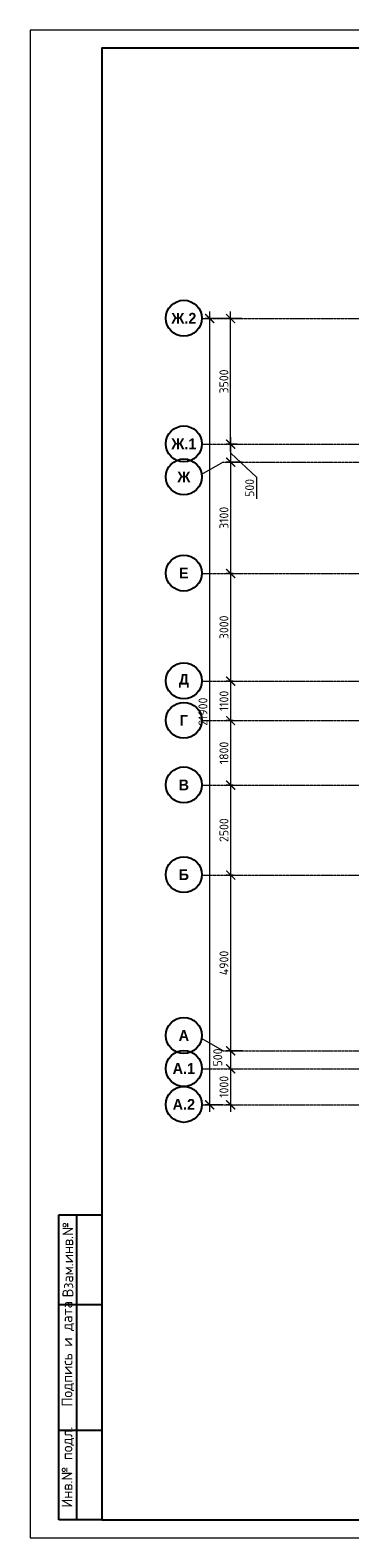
# Model space of a CAD drawing. Header units: millimetres. Extents: x -56135 to 1694203, y -446411 to -23139.
# Tile 173 of 256: x 850976 to 859884, y -140264 to -98264. Entities that reach past the tile are written whole.
import ezdxf
from ezdxf.enums import TextEntityAlignment as Align

# ---------------------------------------------------------------- set-up
doc = ezdxf.new("R2010")
doc.units = ezdxf.units.MM
doc.linetypes.add('______5', pattern=[1100, 800, -100, 100, -100])
doc.linetypes.add('осевая', pattern=[50.800000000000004, 31.75, -6.35, 6.35, -6.35])
for name, color, linetype, lineweight in [('Оси', 40, '______5', 18), ('РАЗМЕРЫ', 1, 'Continuous', 9), ('Текст', 7, 'Continuous', 25), ('ТОНКИЕ', 7, 'Continuous', 9)]:
    doc.layers.add(name, color=color, linetype=linetype, lineweight=lineweight)
doc.layers.add('ТОЛСТЫЕ_ОСНОВНЫЕ', color=6, linetype='Continuous')
doc.styles.add('Century Gothic', font='GOTHIC.TTF')
doc.styles.add('GOST-2.304_Type-B', font='GOST_Common.ttf')
doc.styles.add('style1', font='GOST_Common.ttf', dxfattribs={"height": 500})
doc.dimstyles.new('СПДС', dxfattribs={"dimscale": 100, "dimtxt": 2.5, "dimasz": 2.5, "dimexe": 1.25, "dimexo": 0, "dimtad": 1, "dimdec": 0, "dimtxsty": 'GOST-2.304_Type-B', "dimblk": 'ARCHTICK', "dimcen": 2.5, "dimdle": 2, "dimadec": 0, "dimazin": 2, "dimtfac": 0.75, "dimtdec": 0, "dimtmove": 1, "dimatfit": 3, "dimfxl": 1, "dimtolj": 1, "dimarcsym": 1})

# ---------------------------------------------------------------- blocks, each defined once
blk = doc.blocks.new('NSY101')
at = {"color": 0, "linetype": 'ByBlock', "lineweight": -2}
blk.add_circle((0, 0), 50.00000381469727, dxfattribs=at)
blk = doc.blocks.new('_ArchTick')
at = {"color": 0, "linetype": 'ByBlock', "const_width": 0.15}
blk.add_lwpolyline([(-0.5, -0.5), (0.5, 0.5)], dxfattribs=at)
blk = doc.blocks.new('*D1015')
at = {"layer": 'DEFPOINTS', "color": 0, "transparency": 16777216}
for p in [(468282.1041254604, -106495.3522067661), (468907.0186061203, -106495.3522067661), (468657.8789552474, -128395.3523090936)]:
    blk.add_point(p, dxfattribs=at)
at = {"layer": 'РАЗМЕРЫ', "color": 0, "lineweight": -2, "transparency": 16777216}
for p, q in [((468907.0186061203, -106495.3522067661), (468157.1041254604, -106495.3522067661)), ((468282.1041254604, -128595.3523090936), (468282.1041254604, -106295.3522067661)), ((468657.8789552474, -128395.3523090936), (468157.1041254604, -128395.3523090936))]:
    blk.add_line(p, q, dxfattribs=at)
at = {"layer": 'РАЗМЕРЫ', "color": 0, "lineweight": -2, "transparency": 16777216, "xscale": 250, "yscale": 250, "zscale": 250}
for p, rotation in [((468282.1041254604, -106495.3522067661), 90), ((468282.1041254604, -128395.3523090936), 270)]:
    blk.add_blockref('_ArchTick', p, dxfattribs=dict(at, rotation=rotation))
at = {"layer": 'РАЗМЕРЫ', "color": 0, "transparency": 16777216, "insert": (468094.6041254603, -117445.3522579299), "char_height": 250, "attachment_point": 5, "rotation": 90, "style": 'GOST-2.304_Type-B'}
blk.add_mtext('\\A1;21900', dxfattribs=at)
blk = doc.blocks.new('*D1016')
at = {"layer": 'DEFPOINTS', "color": 0, "transparency": 16777216}
for p in [(468830.3496261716, -127395.3523090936), (468867.6653795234, -127395.3523090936), (468889.6565454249, -128395.3523090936)]:
    blk.add_point(p, dxfattribs=at)
at = {"layer": 'РАЗМЕРЫ', "color": 0, "lineweight": -2, "transparency": 16777216}
for p, q in [((468867.6653795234, -128595.3523090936), (468867.6653795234, -127195.3523090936)), ((468830.3496261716, -127395.3523090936), (468992.6653795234, -127395.3523090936)), ((468889.6565454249, -128395.3523090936), (468742.6653795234, -128395.3523090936))]:
    blk.add_line(p, q, dxfattribs=at)
at = {"layer": 'РАЗМЕРЫ', "color": 0, "lineweight": -2, "transparency": 16777216, "xscale": 250, "yscale": 250, "zscale": 250}
for p, rotation in [((468867.6653795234, -127395.3523090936), 90), ((468867.6653795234, -128395.3523090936), 270)]:
    blk.add_blockref('_ArchTick', p, dxfattribs=dict(at, rotation=rotation))
at = {"layer": 'РАЗМЕРЫ', "color": 0, "transparency": 16777216, "insert": (468680.1653795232, -127895.3523090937), "char_height": 250, "attachment_point": 5, "rotation": 90, "style": 'GOST-2.304_Type-B'}
blk.add_mtext('\\A1;1000', dxfattribs=at)
blk = doc.blocks.new('*D1017')
at = {"layer": 'DEFPOINTS', "color": 0, "transparency": 16777216}
for p in [(468867.6653795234, -126895.3523090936), (469198.3155209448, -126895.3523090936), (468830.3496261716, -127395.3523090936)]:
    blk.add_point(p, dxfattribs=at)
at = {"layer": 'РАЗМЕРЫ', "color": 0, "lineweight": -2, "transparency": 16777216}
for p, q in [((468867.6653795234, -127595.3523090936), (468867.6653795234, -126695.3523090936)), ((469198.3155209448, -126895.3523090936), (468742.6653795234, -126895.3523090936)), ((468830.3496261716, -127395.3523090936), (468992.6653795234, -127395.3523090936))]:
    blk.add_line(p, q, dxfattribs=at)
at = {"layer": 'РАЗМЕРЫ', "color": 0, "lineweight": -2, "transparency": 16777216, "xscale": 250, "yscale": 250, "zscale": 250}
for p, rotation in [((468867.6653795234, -126895.3523090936), 90), ((468867.6653795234, -127395.3523090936), 270)]:
    blk.add_blockref('_ArchTick', p, dxfattribs=dict(at, rotation=rotation))
at = {"layer": 'РАЗМЕРЫ', "color": 0, "transparency": 16777216, "insert": (468507.8847320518, -127077.9129722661), "char_height": 250, "attachment_point": 5, "rotation": 90, "style": 'GOST-2.304_Type-B'}
blk.add_mtext('\\A1;500', dxfattribs=at)
blk = doc.blocks.new('*D1018')
at = {"layer": 'DEFPOINTS', "color": 0, "transparency": 16777216}
for p in [(468867.665379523, -121995.3523090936), (468934.1362863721, -121995.3523090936), (469198.3155209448, -126895.3523090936)]:
    blk.add_point(p, dxfattribs=at)
at = {"layer": 'РАЗМЕРЫ', "color": 0, "lineweight": -2, "transparency": 16777216}
for p, q in [((468867.665379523, -127095.3523090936), (468867.665379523, -121795.3523090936)), ((468934.1362863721, -121995.3523090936), (468742.665379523, -121995.3523090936)), ((469198.3155209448, -126895.3523090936), (468742.665379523, -126895.3523090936))]:
    blk.add_line(p, q, dxfattribs=at)
at = {"layer": 'РАЗМЕРЫ', "color": 0, "lineweight": -2, "transparency": 16777216, "xscale": 250, "yscale": 250, "zscale": 250}
for p, rotation in [((468867.665379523, -121995.3523090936), 90), ((468867.665379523, -126895.3523090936), 270)]:
    blk.add_blockref('_ArchTick', p, dxfattribs=dict(at, rotation=rotation))
at = {"layer": 'РАЗМЕРЫ', "color": 0, "transparency": 16777216, "insert": (468680.1653795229, -124445.3523090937), "char_height": 250, "attachment_point": 5, "rotation": 90, "style": 'GOST-2.304_Type-B'}
blk.add_mtext('\\A1;4900', dxfattribs=at)
blk = doc.blocks.new('*D1019')
at = {"layer": 'DEFPOINTS', "color": 0, "transparency": 16777216}
for p in [(468867.6653795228, -119495.3523090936), (468934.1362863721, -119495.3523090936), (468934.1362863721, -121995.3523090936)]:
    blk.add_point(p, dxfattribs=at)
at = {"layer": 'РАЗМЕРЫ', "color": 0, "lineweight": -2, "transparency": 16777216}
for p, q in [((468934.1362863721, -119495.3523090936), (468742.6653795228, -119495.3523090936)), ((468867.6653795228, -122195.3523090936), (468867.6653795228, -119295.3523090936)), ((468934.1362863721, -121995.3523090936), (468742.6653795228, -121995.3523090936))]:
    blk.add_line(p, q, dxfattribs=at)
at = {"layer": 'РАЗМЕРЫ', "color": 0, "lineweight": -2, "transparency": 16777216, "xscale": 250, "yscale": 250, "zscale": 250}
for p, rotation in [((468867.6653795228, -119495.3523090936), 90), ((468867.6653795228, -121995.3523090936), 270)]:
    blk.add_blockref('_ArchTick', p, dxfattribs=dict(at, rotation=rotation))
at = {"layer": 'РАЗМЕРЫ', "color": 0, "transparency": 16777216, "insert": (468680.1653795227, -120745.3523090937), "char_height": 250, "attachment_point": 5, "rotation": 90, "style": 'GOST-2.304_Type-B'}
blk.add_mtext('\\A1;2500', dxfattribs=at)
blk = doc.blocks.new('*D997')
at = {"layer": 'DEFPOINTS', "color": 0, "transparency": 16777216}
for p in [(468867.6653795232, -117695.3523090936), (468934.1362863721, -117695.3523090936), (468934.1362863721, -119495.3523090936)]:
    blk.add_point(p, dxfattribs=at)
at = {"layer": 'РАЗМЕРЫ', "color": 0, "lineweight": -2, "transparency": 16777216}
for p, q in [((468867.6653795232, -119695.3523090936), (468867.6653795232, -117495.3523090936)), ((468934.1362863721, -117695.3523090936), (468742.6653795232, -117695.3523090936)), ((468934.1362863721, -119495.3523090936), (468742.6653795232, -119495.3523090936))]:
    blk.add_line(p, q, dxfattribs=at)
at = {"layer": 'РАЗМЕРЫ', "color": 0, "lineweight": -2, "transparency": 16777216, "xscale": 250, "yscale": 250, "zscale": 250}
for p, rotation in [((468867.6653795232, -117695.3523090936), 90), ((468867.6653795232, -119495.3523090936), 270)]:
    blk.add_blockref('_ArchTick', p, dxfattribs=dict(at, rotation=rotation))
at = {"layer": 'РАЗМЕРЫ', "color": 0, "transparency": 16777216, "insert": (468680.1653795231, -118595.3523090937), "char_height": 250, "attachment_point": 5, "rotation": 90, "style": 'GOST-2.304_Type-B'}
blk.add_mtext('\\A1;1800', dxfattribs=at)
blk = doc.blocks.new('*D998')
at = {"layer": 'DEFPOINTS', "color": 0, "transparency": 16777216}
for p in [(468867.6653795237, -116595.3523090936), (468934.1362863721, -116595.3523090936), (468934.1362863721, -117695.3523090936)]:
    blk.add_point(p, dxfattribs=at)
at = {"layer": 'РАЗМЕРЫ', "color": 0, "lineweight": -2, "transparency": 16777216}
for p, q in [((468934.1362863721, -116595.3523090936), (468742.6653795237, -116595.3523090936)), ((468867.6653795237, -117895.3523090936), (468867.6653795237, -116395.3523090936)), ((468934.1362863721, -117695.3523090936), (468742.6653795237, -117695.3523090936))]:
    blk.add_line(p, q, dxfattribs=at)
at = {"layer": 'РАЗМЕРЫ', "color": 0, "lineweight": -2, "transparency": 16777216, "xscale": 250, "yscale": 250, "zscale": 250}
for p, rotation in [((468867.6653795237, -116595.3523090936), 90), ((468867.6653795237, -117695.3523090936), 270)]:
    blk.add_blockref('_ArchTick', p, dxfattribs=dict(at, rotation=rotation))
at = {"layer": 'РАЗМЕРЫ', "color": 0, "transparency": 16777216, "insert": (468680.1653795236, -117145.3523090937), "char_height": 250, "attachment_point": 5, "rotation": 90, "style": 'GOST-2.304_Type-B'}
blk.add_mtext('\\A1;1100', dxfattribs=at)
blk = doc.blocks.new('*D999')
at = {"layer": 'DEFPOINTS', "color": 0, "transparency": 16777216}
for p in [(468867.6653795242, -113595.3523090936), (468934.1362863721, -113595.3523090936), (468934.1362863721, -116595.3523090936)]:
    blk.add_point(p, dxfattribs=at)
at = {"layer": 'РАЗМЕРЫ', "color": 0, "lineweight": -2, "transparency": 16777216}
for p, q in [((468867.6653795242, -116795.3523090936), (468867.6653795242, -113395.3523090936)), ((468934.1362863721, -113595.3523090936), (468742.6653795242, -113595.3523090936)), ((468934.1362863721, -116595.3523090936), (468742.6653795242, -116595.3523090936))]:
    blk.add_line(p, q, dxfattribs=at)
at = {"layer": 'РАЗМЕРЫ', "color": 0, "lineweight": -2, "transparency": 16777216, "xscale": 250, "yscale": 250, "zscale": 250}
for p, rotation in [((468867.6653795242, -113595.3523090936), 90), ((468867.6653795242, -116595.3523090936), 270)]:
    blk.add_blockref('_ArchTick', p, dxfattribs=dict(at, rotation=rotation))
at = {"layer": 'РАЗМЕРЫ', "color": 0, "transparency": 16777216, "insert": (468680.1653795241, -115095.3523090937), "char_height": 250, "attachment_point": 5, "rotation": 90, "style": 'GOST-2.304_Type-B'}
blk.add_mtext('\\A1;3000', dxfattribs=at)
blk = doc.blocks.new('*D1000')
at = {"layer": 'DEFPOINTS', "color": 0, "transparency": 16777216}
for p in [(468867.6653795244, -110495.3523090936), (469189.9851246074, -110495.3523090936), (468934.1362863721, -113595.3523090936)]:
    blk.add_point(p, dxfattribs=at)
at = {"layer": 'РАЗМЕРЫ', "color": 0, "lineweight": -2, "transparency": 16777216}
for p, q in [((468867.6653795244, -113795.3523090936), (468867.6653795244, -110295.3523090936)), ((469189.9851246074, -110495.3523090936), (468742.6653795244, -110495.3523090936)), ((468934.1362863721, -113595.3523090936), (468742.6653795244, -113595.3523090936))]:
    blk.add_line(p, q, dxfattribs=at)
at = {"layer": 'РАЗМЕРЫ', "color": 0, "lineweight": -2, "transparency": 16777216, "xscale": 250, "yscale": 250, "zscale": 250}
for p, rotation in [((468867.6653795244, -110495.3523090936), 90), ((468867.6653795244, -113595.3523090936), 270)]:
    blk.add_blockref('_ArchTick', p, dxfattribs=dict(at, rotation=rotation))
at = {"layer": 'РАЗМЕРЫ', "color": 0, "transparency": 16777216, "insert": (468680.1653795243, -112045.3523090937), "char_height": 250, "attachment_point": 5, "rotation": 90, "style": 'GOST-2.304_Type-B'}
blk.add_mtext('\\A1;3100', dxfattribs=at)
blk = doc.blocks.new('*D1001')
at = {"layer": 'DEFPOINTS', "color": 0, "transparency": 16777216}
for p in [(468867.6653795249, -109995.3523090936), (469045.1975028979, -109995.3523090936), (469189.9851246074, -110495.3523090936)]:
    blk.add_point(p, dxfattribs=at)
at = {"layer": 'РАЗМЕРЫ', "color": 0, "lineweight": -2, "transparency": 16777216}
for p, q in [((469045.1975028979, -109995.3523090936), (468742.6653795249, -109995.3523090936)), ((468867.6653795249, -110695.3523090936), (468867.6653795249, -109795.3523090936)), ((468867.6653795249, -110245.3523090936), (469584.9946010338, -110911.8292876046)), ((469189.9851246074, -110495.3523090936), (468742.6653795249, -110495.3523090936)), ((469584.9946010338, -110911.8292876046), (469584.9946010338, -111511.8292876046))]:
    blk.add_line(p, q, dxfattribs=at)
at = {"layer": 'РАЗМЕРЫ', "color": 0, "lineweight": -2, "transparency": 16777216, "xscale": 250, "yscale": 250, "zscale": 250}
for p, rotation in [((468867.6653795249, -109995.3523090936), 90), ((468867.6653795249, -110495.3523090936), 270)]:
    blk.add_blockref('_ArchTick', p, dxfattribs=dict(at, rotation=rotation))
at = {"layer": 'РАЗМЕРЫ', "color": 0, "transparency": 16777216, "insert": (469397.4946010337, -111211.8292876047), "char_height": 250, "attachment_point": 5, "rotation": 90, "style": 'GOST-2.304_Type-B'}
blk.add_mtext('\\A1;500', dxfattribs=at)
blk = doc.blocks.new('*D1002')
at = {"layer": 'DEFPOINTS', "color": 0, "transparency": 16777216}
for p in [(468866.4766316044, -106495.3522067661), (469175.6336166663, -106495.3522067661), (469045.1975028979, -109995.3523090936)]:
    blk.add_point(p, dxfattribs=at)
at = {"layer": 'РАЗМЕРЫ', "color": 0, "lineweight": -2, "transparency": 16777216}
for p, q in [((469175.6336166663, -106495.3522067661), (468741.4766316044, -106495.3522067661)), ((468866.4766316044, -110195.3523090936), (468866.4766316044, -106295.3522067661)), ((469045.1975028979, -109995.3523090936), (468741.4766316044, -109995.3523090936))]:
    blk.add_line(p, q, dxfattribs=at)
at = {"layer": 'РАЗМЕРЫ', "color": 0, "lineweight": -2, "transparency": 16777216, "xscale": 250, "yscale": 250, "zscale": 250}
for p, rotation in [((468866.4766316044, -106495.3522067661), 90), ((468866.4766316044, -109995.3523090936), 270)]:
    blk.add_blockref('_ArchTick', p, dxfattribs=dict(at, rotation=rotation))
at = {"layer": 'РАЗМЕРЫ', "color": 0, "transparency": 16777216, "insert": (468678.9766316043, -108245.3522579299), "char_height": 250, "attachment_point": 5, "rotation": 90, "style": 'GOST-2.304_Type-B'}
blk.add_mtext('\\A1;3500', dxfattribs=at)
blk = doc.blocks.new('*U43')
at = {"layer": 'ТОЛСТЫЕ_ОСНОВНЫЕ'}
for p, q in [((8, 5), (8, 90)), ((8, 90), (20, 90)), ((13, 5), (13, 90)), ((8, 65), (20, 65)), ((8, 30), (20, 30)), ((20, 5), (8, 5))]:
    blk.add_line(p, q, dxfattribs=at)
at = {"layer": 'ТОЛСТЫЕ_ОСНОВНЫЕ', "color": 6}
blk.add_lwpolyline([(20, 5), (886, 5), (886, 415), (20, 415)], close=True, dxfattribs=at)
at = {"layer": 'ТОНКИЕ'}
blk.add_lwpolyline([(0, 0), (891, 0), (891, 420), (0, 420)], close=True, dxfattribs=at)
at = {"layer": 'Текст', "style": 'style1'}
for s, p in [('Взам.инв.№', (10.5, 77.5)), ('Подпись и дата', (10.5, 51.25205270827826)), ('Инв.№ подл.', (10.5, 19.69632375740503))]:
    blk.add_text(s, height=3, rotation=90, dxfattribs=at).set_placement(p, align=Align.MIDDLE)
blk = doc.blocks.new('оси 2.2-2.3')
at = {"layer": 'Оси', "color": 16, "linetype": 'осевая', "lineweight": 0, "transparency": 33554687}
for p, q in [((468076.3457280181, -106495.352206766), (524372.863755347, -106495.352206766)), ((468076.3457280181, -109995.3523090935), (524372.863755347, -109995.3523090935)), ((468653.7843527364, -110495.3523090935), (523696.3707293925, -110495.3523090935)), ((468076.3457280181, -113595.3523090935), (524372.863755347, -113595.3523090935)), ((468076.3457280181, -116595.3523090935), (524372.863755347, -116595.3523090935)), ((468076.3457280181, -117695.3523090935), (524372.863755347, -117695.3523090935)), ((468076.3457280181, -119495.3523090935), (524372.863755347, -119495.3523090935)), ((468076.3457280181, -121995.3523090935), (524372.863755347, -121995.3523090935)), ((468653.7843527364, -126895.3523090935), (523707.4381898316, -126895.3523090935)), ((468076.3457280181, -127395.3523090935), (524372.863755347, -127395.3523090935)), ((468076.3457280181, -128395.3523090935), (524372.863755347, -128395.3523090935))]:
    blk.add_line(p, q, dxfattribs=at)
at = {"layer": 'Оси', "color": 16, "linetype": '______5', "lineweight": 0, "transparency": 33554687}
for p, q in [((468653.7843527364, -110495.3523090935), (468038.2146062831, -110850.7516679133)), ((468653.7843527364, -126895.3523090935), (468057.4970618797, -126551.0856812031))]:
    blk.add_line(p, q, dxfattribs=at)
at = {"layer": 'Оси', "color": 16, "linetype": 'Continuous', "lineweight": 25, "transparency": 33554687, "xscale": 9.999999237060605, "yscale": 9.999999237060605, "zscale": 9.999999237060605}
for p in [(467562.736632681, -106485.2472147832), (467562.7366333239, -109985.2473171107), (467562.736632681, -110905.2473171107), (467562.736632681, -113585.2473171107), (467562.736632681, -116585.2473171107), (467562.736632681, -117685.2473171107), (467562.736632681, -119485.2473171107), (467562.736632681, -121985.2473171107), (467562.736632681, -126465.2473171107), (467562.736632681, -127385.2473171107), (467562.736632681, -128385.2473171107)]:
    blk.add_blockref('NSY101', p, dxfattribs=at)
at = {"layer": 'Оси', "color": 16, "linetype": 'Continuous', "lineweight": 25, "transparency": 33554687, "char_height": 300, "attachment_point": 5, "style": 'Century Gothic'}
for s, insert, width in [('\\A1;{\\fCentury Gothic|i0|b1;\\H300.000000;\\W1.000000;\\C16;Ж.2}\\P', (467562.736632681, -106485.2472147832), 890), ('\\A1;{\\fCentury Gothic|i0|b1;\\H300.000000;\\W1.000000;\\C16;Ж.1}\\P', (467562.7366333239, -109985.2473171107), 889.9999999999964), ('\\A1;{\\fCentury Gothic|i0|b1;\\H300.000000;\\W1.000000;\\C16;Ж}\\P', (467562.736632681, -110905.2473171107), 540), ('\\A1;{\\fCentury Gothic|i0|b1;\\H300.000000;\\W1.000000;\\C16;Е}\\P', (467562.736632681, -113585.2473171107), 365), ('\\A1;{\\fCentury Gothic|i0|b1;\\H300.000000;\\W1.000000;\\C16;Д}\\P', (467562.736632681, -116585.2473171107), 470), ('\\A1;{\\fCentury Gothic|i0|b1;\\H300.000000;\\W1.000000;\\C16;Г}\\P', (467562.736632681, -117685.2473171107), 345), ('\\A1;{\\fCentury Gothic|i0|b1;\\H300.000000;\\W1.000000;\\C16;В}\\P', (467562.736632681, -119485.2473171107), 389.9999999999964), ('\\A1;{\\fCentury Gothic|i0|b1;\\H300.000000;\\W1.000000;\\C16;Б}\\P', (467562.736632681, -121985.2473171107), 390), ('\\A1;{\\fCentury Gothic|i0|b1;\\H300.000000;\\W1.000000;\\C16;А}\\P', (467562.736632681, -126465.2473171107), 460), ('\\A1;{\\fCentury Gothic|i0|b1;\\H300.000000;\\W1.000000;\\C16;А.1}\\P', (467562.736632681, -127385.2473171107), 810.0000000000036), ('\\A1;{\\fCentury Gothic|i0|b1;\\H300.000000;\\W1.000000;\\C16;А.2}\\P', (467562.736632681, -128385.2473171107), 810.0000000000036)]:
    blk.add_mtext(s, dxfattribs=dict(at, insert=insert, width=width))
at = {"layer": 'РАЗМЕРЫ', "color": 1}
for base, p1, p2, picture, middle in [((468282.1041254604, -106495.3522067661), (468657.8789552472, -128395.3523090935), (468907.0186061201, -106495.352206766), '*D1015', (468094.6041254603, -117445.3522579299)), ((468867.6653795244, -110495.3523090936), (468934.1362863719, -113595.3523090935), (469189.9851246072, -110495.3523090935), '*D1000', (468680.1653795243, -112045.3523090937)), ((468867.6653795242, -113595.3523090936), (468934.1362863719, -116595.3523090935), (468934.1362863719, -113595.3523090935), '*D999', (468680.1653795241, -115095.3523090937)), ((468867.6653795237, -116595.3523090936), (468934.1362863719, -117695.3523090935), (468934.1362863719, -116595.3523090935), '*D998', (468680.1653795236, -117145.3523090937)), ((468867.6653795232, -117695.3523090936), (468934.1362863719, -119495.3523090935), (468934.1362863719, -117695.3523090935), '*D997', (468680.1653795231, -118595.3523090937)), ((468867.6653795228, -119495.3523090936), (468934.1362863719, -121995.3523090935), (468934.1362863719, -119495.3523090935), '*D1019', (468680.1653795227, -120745.3523090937)), ((468867.665379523, -121995.3523090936), (469198.3155209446, -126895.3523090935), (468934.1362863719, -121995.3523090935), '*D1018', (468680.1653795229, -124445.3523090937))]:
    dim = blk.add_linear_dim(base=base, p1=p1, p2=p2, angle=90, dimstyle='СПДС', dxfattribs=at)
    dim.commit()
    dim.dimension.update_dxf_attribs({"geometry": picture, "text_midpoint": middle})
for base, p1, p2, picture, middle, set_off in [((468866.4766316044, -106495.3522067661), (469045.1975028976, -109995.3523090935), (469175.633616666, -106495.352206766), '*D1002', (468678.9766316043, -108245.3522579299), (-5.820766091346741e-11, 0)), ((468867.6653795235, -127395.3523090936), (468889.6565454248, -128395.3523090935), (468830.3496261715, -127395.3523090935), '*D1016', (468680.1653795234, -127895.3523090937), (1.164153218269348e-10, 0))]:
    dim = blk.add_linear_dim(base=base, p1=p1, p2=p2, angle=90, dimstyle='СПДС', dxfattribs=at)
    dim.commit()
    dim.dimension.update_dxf_attribs({"geometry": picture, "text_midpoint": middle, "insert": set_off})
dim = blk.add_linear_dim(base=(468867.665379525, -109995.3523090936), p1=(469189.9851246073, -110495.3523090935), p2=(469045.1975028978, -109995.3523090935), angle=90, dimstyle='СПДС', dxfattribs=at)
dim.commit()
dim.dimension.update_dxf_attribs({"geometry": '*D1001', "text_midpoint": (469584.9946010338, -110974.3292876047), "dimtype": 128, "insert": (1.164153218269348e-10, 0)})
dim = blk.add_linear_dim(base=(468867.6653795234, -126895.3523090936), p1=(468830.3496261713, -127395.3523090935), p2=(469198.3155209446, -126895.3523090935), angle=90, dimstyle='СПДС', dxfattribs=at)
dim.commit()
dim.dimension.update_dxf_attribs({"geometry": '*D1017', "text_midpoint": (468695.3847320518, -127077.9129722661), "dimtype": 128})

msp = doc.modelspace()

# ---------------------------------------------------------------- block references
at = {"xscale": 100, "yscale": 100, "zscale": 100}
msp.add_blockref('*U43', (850976.4177852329, -140263.7345906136), dxfattribs=at)
at = {"layer": 'РАЗМЕРЫ', "color": 1}
msp.add_blockref('оси 2.2-2.3', (387696.341033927, 196.1968566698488), dxfattribs=at)

doc.saveas('drawing.dxf')
